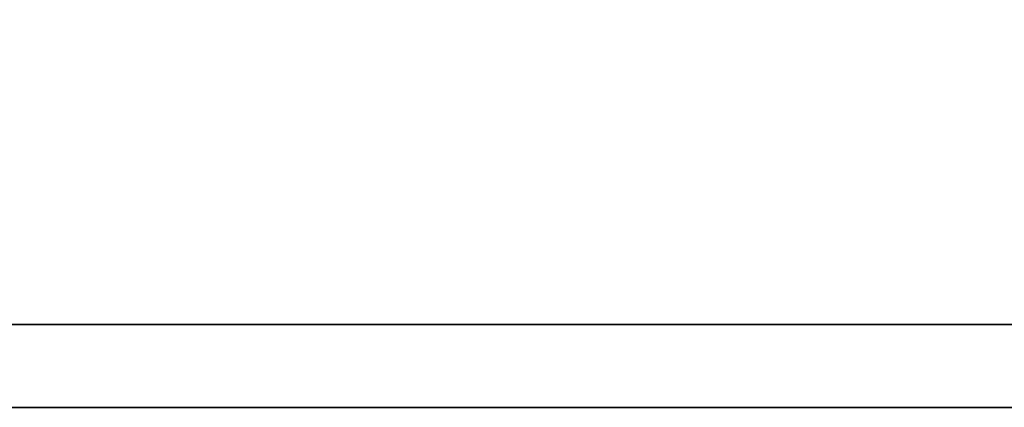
# Model space of a CAD drawing. Extents: x 32 to 227, y 64 to 157.
# Tile 23 of 48: x 156.271 to 157.921, y 117.533 to 118.182. Entities that reach past the tile are written whole.
import ezdxf

# ---------------------------------------------------------------- set-up
doc = ezdxf.new("R2010")
doc.units = 0
doc.header["$MEASUREMENT"] = 0
doc.layers.add('DIM', color=4, linetype='CONTINUOUS')
doc.layers.add('layer 1', color=7, linetype='CONTINUOUS')

# ---------------------------------------------------------------- blocks, each defined once
blk = doc.blocks.new('TBI MOTION logo(完整正式版)')
at = {"layer": 'layer 1', "color": 22, "lineweight": 35}
blk.add_open_spline([(75.90875, -9.47875), (75.90875, -9.47875), (75.90875, -12.28625), (75.90875, -12.28625), (75.90875, -12.28625), (75.90875, -12.28625), (75.90875, -12.47875), (75.90875, -12.47875), (75.90875, -12.47875), (75.90875, -12.47875), (75.71625, -12.47875), (75.71625, -12.47875), (75.71625, -12.47875), (75.71625, -12.47875), (-88.32875, -12.47875), (-88.32875, -12.47875), (-88.32875, -12.47875), (-88.32875, -12.47875), (-88.32875, -13.29375), (-88.32875, -13.29375), (-88.32875, -13.29375), (-88.32875, -13.29375), (82.89125, -13.29375), (82.89125, -13.29375), (82.89125, -13.29375), (82.89125, -13.29375), (75.90875, -9.47875), (75.90875, -9.47875)], degree=3, knots=[0, 0, 0, 0, 0.1428571, 0.1428571, 0.1428571, 0.1428572, 0.2857143, 0.2857143, 0.2857143, 0.2857143, 0.4285714, 0.4285714, 0.4285714, 0.4285714, 0.5714286, 0.5714286, 0.5714286, 0.5714286, 0.7142857, 0.7142857, 0.7142857, 0.7142857, 0.8571429, 0.8571429, 0.8571429, 0.8571429, 1, 1, 1, 1], dxfattribs=at)

msp = doc.modelspace()

# ---------------------------------------------------------------- block references
at = {"layer": 'DIM', "color": 0, "xscale": 0.1702727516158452, "yscale": 0.1702727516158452, "zscale": 0.1702727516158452}
msp.add_blockref('TBI MOTION logo(完整正式版)', (168.3664, 119.7962), dxfattribs=at)

doc.saveas('drawing.dxf')
